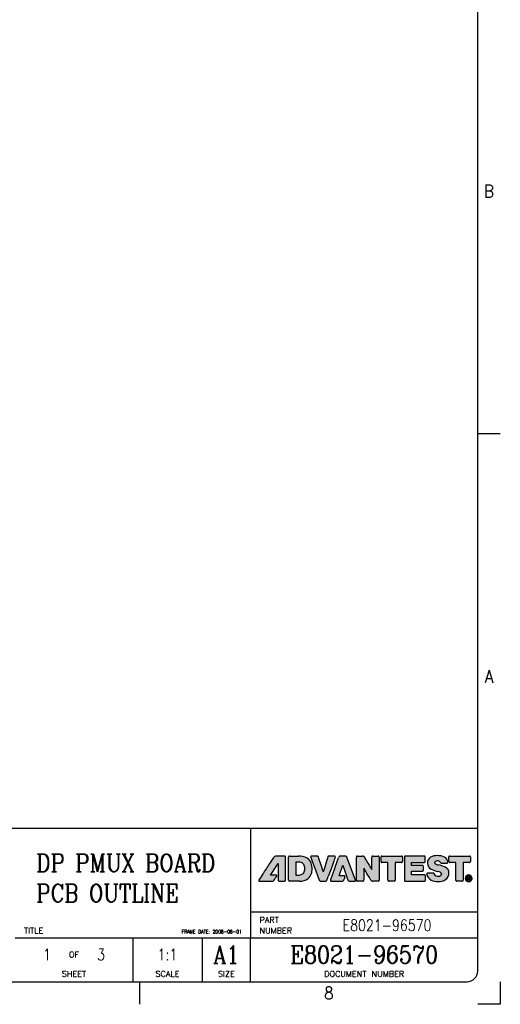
# Model space of a CAD drawing. Header units: inches. Extents: x 0 to 841, y 0 to 594.
# Tile 3 of 4: x 706 to 841, y 0 to 277. Entities that reach past the tile are written whole.
import ezdxf

# ---------------------------------------------------------------- set-up
doc = ezdxf.new("R2010")
doc.units = ezdxf.units.IN
doc.layers.add('1', color=7, linetype='Continuous')
doc.layers.add('Layer_1', color=7, linetype='Continuous')
doc.styles.add('CONVERTER_11', font='txt.shx', dxfattribs={"width": 0.9})
doc.styles.add('CONVERTER_13', font='txt.shx', dxfattribs={"width": 0.81})
doc.styles.add('CONVERTER_16', font='txt.shx', dxfattribs={"width": 1.035})
doc.styles.add('CONVERTER_17', font='complex.shx', dxfattribs={"width": 0.855})

# ---------------------------------------------------------------- blocks, each defined once
blk = doc.blocks.new('Drawing_Grid_Zones__9', base_point=(6.35, 6.35))
at = {"layer": '1', "color": 4, "linetype": 'Continuous'}
for p, q in [((840.9999999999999, 160.475), (834.6499999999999, 160.475)), ((739.5874999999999, 0), (739.5874999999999, 6.35)), ((840.9999999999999, 6.35), (840.9999999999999, 0)), ((840.9999999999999, 0), (834.6499999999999, 0))]:
    blk.add_line(p, q, dxfattribs=at)
at = {"layer": '1', "color": 4, "char_height": 3.5, "attachment_point": 5, "line_spacing_factor": 1.08043217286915, "style": 'CONVERTER_11'}
for s, insert in [('B', (837.8249999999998, 228.7375)), ('A', (837.8249999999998, 92.2125)), ('8', (792.76875, 3.175))]:
    blk.add_mtext(s, dxfattribs=dict(at, insert=insert))
blk = doc.blocks.new('A1_Size_Verigy_Frame__10', base_point=(6.35, 6.35))
at = {"layer": '1', "linetype": 'Continuous'}
h = blk.add_hatch(color=242, dxfattribs=at)
edge = h.paths.add_edge_path()
edge.add_arc((778.2377217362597, 40.76338455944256), 1.107141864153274, 131.2128766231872, 152.1375945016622, ccw=False)
edge.add_arc((777.8904577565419, 41.0325742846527), 0.6810265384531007, 85.66129334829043, 124.13819621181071, ccw=False)
edge.add_line((777.9419790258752, 41.71164917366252), (780.2462206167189, 41.71164917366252))
edge.add_arc((780.2634396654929, 41.39339996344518), 0.3187146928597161, 46.77598937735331, 93.09699999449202, ccw=False)
edge.add_arc((780.2407485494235, 41.41199899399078), 0.3220351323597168, -3.0087160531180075, 41.56074667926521, ccw=False)
edge.add_line((780.562339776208, 41.39509605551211), (780.562339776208, 34.95282192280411))
edge.add_arc((780.2405690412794, 34.93585837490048), 0.3222175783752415, -41.549221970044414, 3.0178031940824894, ccw=False)
edge.add_arc((780.263461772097, 34.95437907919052), 0.3186953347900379, 266.89883150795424, 313.2218273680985, ccw=False)
edge.add_line((780.2462206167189, 34.6361504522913), (778.8263867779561, 34.6361504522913))
edge.add_arc((778.8092658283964, 34.95442031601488), 0.3187300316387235, 226.7823603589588, 273.0791905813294, ccw=False)
edge.add_arc((778.8318414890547, 34.93596300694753), 0.3220548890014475, 176.9993113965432, 221.5997663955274, ccw=False)
edge.add_line((778.5102281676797, 34.95282192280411), (778.5102281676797, 39.58505447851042))
edge.add_line((778.5102281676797, 39.58505447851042), (776.3438670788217, 36.35194409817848))
edge.add_line((776.3438670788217, 36.35194409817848), (777.9651760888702, 36.35194409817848))
edge.add_arc((777.9964904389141, 36.1800023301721), 0.1747700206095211, 21.952584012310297, 100.32168679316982, ccw=False)
edge.add_arc((777.8553744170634, 36.22753403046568), 0.3037363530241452, -37.48613410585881, 3.360444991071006, ccw=False)
edge.add_arc((603.5895888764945, 151.1992095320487), 209.0780896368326, 326.41132645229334, 326.5792984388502, ccw=False)
edge.add_arc((564.0876268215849, 177.2257820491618), 256.3830913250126, 326.29183125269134, 326.4499020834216, ccw=False)
edge.add_arc((776.7532859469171, 35.30328127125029), 0.7112396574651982, 304.5942986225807, 329.5321343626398, ccw=False)
edge.add_arc((776.8394472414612, 35.28597657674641), 0.6509495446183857, 266.6333532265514, 299.20820955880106, ccw=False)
edge.add_line((776.8012200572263, 34.6361504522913), (773.2082395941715, 34.6361504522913))
edge.add_arc((773.184640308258, 34.78954938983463), 0.1552036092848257, 199.4846287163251, 278.74596135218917, ccw=False)
edge.add_arc((773.3303959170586, 34.77378130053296), 0.2942812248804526, 143.4495643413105, 187.0268410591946, ccw=False)
edge.add_arc((1109.196294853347, -184.8258248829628), 401.5790683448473, 146.5283346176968, 146.8196182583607, ccw=False)
edge.add_arc((-7216.115894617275, 5305.400445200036), 9571.054158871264, 326.5995368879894, 326.620440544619)
edge.add_arc((575.5646211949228, 172.3184432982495), 240.5232951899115, 326.5016188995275, 326.9888478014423)
h = blk.add_hatch(color=242, dxfattribs=at)
edge = h.paths.add_edge_path()
edge.add_arc((785.1510406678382, 38.77654092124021), 2.779835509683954, 19.857452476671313, 57.83270334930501, ccw=False)
edge.add_arc((783.1399197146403, 38.09684521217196), 4.902452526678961, -1.240746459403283, 19.344863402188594, ccw=False)
edge.add_arc((783.9539799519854, 38.00471555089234), 4.087266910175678, 342.9432631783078, 359.80339281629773, ccw=False)
edge.add_arc((785.0120371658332, 37.63897877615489), 2.968731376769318, 309.5011562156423, 343.7018035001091, ccw=False)
edge.add_arc((784.7217494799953, 38.297908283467), 3.667015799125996, 266.9313870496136, 306.45054308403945, ccw=False)
edge.add_line((784.5254475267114, 34.6361504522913), (781.7669695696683, 34.6361504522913))
edge.add_arc((781.7497724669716, 34.95500067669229), 0.3193136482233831, 226.8230030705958, 273.0872415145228, ccw=False)
edge.add_arc((781.7718965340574, 34.93594883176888), 0.3218831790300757, 176.9951825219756, 221.6235329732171, ccw=False)
edge.add_line((781.450455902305, 34.95282192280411), (781.450455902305, 41.39509605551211))
edge.add_arc((781.7717174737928, 41.4119084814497), 0.321701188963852, 138.3649337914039, 182.9956994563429, ccw=False)
edge.add_arc((781.7497946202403, 41.39277829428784), 0.3193330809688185, 86.9169271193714, 133.1791759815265, ccw=False)
edge.add_line((781.7669695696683, 41.71164917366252), (784.1759530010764, 41.71164917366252))
edge.add_arc((784.3974364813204, 37.17675335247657), 4.540301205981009, 60.531626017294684, 92.79609357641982, ccw=False)
edge = h.paths.add_edge_path(flags=16)
edge.add_arc((784.3643630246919, 38.17434391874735), 1.814619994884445, 69.20492777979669, 89.78926729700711)
edge.add_line((784.371037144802, 39.98895163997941), (783.4691526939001, 39.98895163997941))
edge.add_line((783.4691526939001, 39.98895163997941), (783.4691526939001, 36.36985475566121))
edge.add_line((783.4691526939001, 36.36985475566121), (784.371037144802, 36.36985475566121))
edge.add_arc((784.3645174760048, 38.18520289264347), 1.815359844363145, 270.2057720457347, 290.7809905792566)
edge.add_arc((784.5105599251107, 37.82546969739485), 1.427242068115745, 290.4233318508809, 325.0652133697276)
edge.add_arc((783.9883708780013, 38.08567004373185), 2.006168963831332, 327.5139589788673, 362.6796667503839)
edge.add_arc((783.9890117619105, 38.27313897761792), 2.00552337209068, 357.3227798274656, 392.4911637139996)
edge.add_arc((784.510063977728, 38.53271737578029), 1.427892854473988, 34.93741914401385, 69.56515606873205)
h = blk.add_hatch(color=242, dxfattribs=at)
edge = h.paths.add_edge_path()
edge.add_arc((2764.808101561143, -558.7136961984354), 2061.644341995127, 163.075853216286, 163.1104968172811)
edge.add_line((792.0890240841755, 40.24943642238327), (791.4933055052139, 38.28817121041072))
edge.add_line((791.4933055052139, 38.28817121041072), (791.1801246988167, 37.2569451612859))
edge.add_arc((3145.444945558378, 840.6572092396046), 2487.572075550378, 198.8172732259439, 198.8423683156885, ccw=False)
edge.add_arc((2320.271117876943, 559.6553514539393), 1615.864646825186, 198.7501215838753, 198.8235782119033, ccw=False)
edge.add_arc((896.6187487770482, 76.70326479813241), 112.5258629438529, 198.2618577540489, 198.9025518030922, ccw=False)
edge.add_arc((789.4025184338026, 41.36889943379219), 0.3652270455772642, 11.56522843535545, 54.93931461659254)
edge.add_arc((789.4183089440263, 41.27391706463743), 0.4391204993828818, 63.77998794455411, 94.55738861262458)
edge.add_line((789.3834174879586, 41.71164917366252), (787.8832223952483, 41.71164917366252))
edge.add_arc((787.8543095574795, 41.4734389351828), 0.2399584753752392, 83.07955931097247, 147.3527309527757)
edge.add_arc((787.945273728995, 41.49645899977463), 0.3117413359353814, 160.0376524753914, 204.336222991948)
edge.add_line((787.6612328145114, 41.36799336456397), (788.1954223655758, 39.94025519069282))
edge.add_line((788.1954223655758, 39.94025519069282), (788.9782184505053, 37.84832725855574))
edge.add_line((788.9782184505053, 37.84832725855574), (789.7030218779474, 35.91149270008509))
edge.add_line((789.7030218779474, 35.91149270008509), (790.0632334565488, 34.94903464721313))
edge.add_arc((790.5395285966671, 35.09351798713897), 0.4977273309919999, 196.8750868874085, 230.6411219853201)
edge.add_arc((790.4708997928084, 35.08704199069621), 0.4518573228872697, 236.8609956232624, 273.7467478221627)
edge.add_line((790.5004270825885, 34.6361504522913), (791.7853786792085, 34.6361504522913))
edge.add_arc((791.8150422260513, 35.08803452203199), 0.4528566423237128, 266.2442556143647, 303.1029394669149)
edge.add_arc((791.7466653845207, 35.09384839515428), 0.4980180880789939, 309.3397173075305, 343.0953349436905)
edge.add_arc((579.7935240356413, 112.4331522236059), 226.1197480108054, 339.9604621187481, 340.2198396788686)
edge.add_line((792.5717561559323, 35.91149270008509), (793.2710262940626, 37.84832725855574))
edge.add_arc((2056.941248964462, -418.4527929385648), 1343.530105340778, 160.050879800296, 160.1457578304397, ccw=False)
edge.add_arc((974.8751881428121, -25.47047358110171), 192.3126038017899, 159.6623944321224, 160.1153819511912, ccw=False)
edge.add_arc((794.270609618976, 41.49602781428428), 0.3083805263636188, 335.4691386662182, 380.2746989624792)
edge.add_arc((794.3581342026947, 41.47398518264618), 0.2394134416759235, 32.57561105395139, 96.93073074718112)
edge.add_line((794.3292443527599, 41.71164917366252), (792.8284574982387, 41.71164917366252))
edge.add_arc((792.7937150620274, 41.27484177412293), 0.4381868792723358, 85.45242773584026, 116.2457938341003)
edge.add_arc((792.8104506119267, 41.36782303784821), 0.3665156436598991, 125.0548009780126, 168.3042081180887)
h = blk.add_hatch(color=242, dxfattribs=at)
edge = h.paths.add_edge_path()
edge.add_arc((795.9180514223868, 41.30641020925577), 0.4074515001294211, 84.02632575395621, 136.7395135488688)
edge.add_arc((796.6221318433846, 40.94875584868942), 1.18627006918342, 147.5283392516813, 165.5944165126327)
edge.add_arc((585.0589875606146, 116.1836296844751), 223.360895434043, 340.09958324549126, 340.3964640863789, ccw=False)
edge.add_arc((-2772.613654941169, 1326.975571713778), 3792.671970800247, 340.1334444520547, 340.1662922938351, ccw=False)
edge.add_line((794.3437079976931, 38.10946188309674), (793.6073732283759, 36.07129304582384))
edge.add_arc((1246.775814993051, -127.9160405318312), 481.9268431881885, 160.1064114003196, 160.2414218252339)
edge.add_arc((793.5500984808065, 34.83881694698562), 0.3666936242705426, 153.4007034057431, 198.1411635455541)
edge.add_arc((793.3788300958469, 34.8532335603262), 0.2189393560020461, 215.967897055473, 277.4662242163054)
edge.add_line((793.4072794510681, 34.6361504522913), (796.4986826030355, 34.6361504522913))
edge.add_arc((796.5633231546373, 35.27692967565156), 0.6440313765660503, 264.2396013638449, 293.4179830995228)
edge.add_arc((796.6049511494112, 34.96928292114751), 0.3552715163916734, 307.1061860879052, 348.5528525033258)
edge.add_arc((749.8957942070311, 50.80713595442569), 49.67364731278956, 341.3214976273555, 341.9677564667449)
edge.add_arc((831.8089926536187, 24.20549186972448), 36.45082470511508, 161.4132108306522, 162.0642225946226, ccw=False)
edge.add_arc((796.9989038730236, 35.94998027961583), 0.2893982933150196, 334.1627680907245, 389.1515774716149)
edge.add_arc((797.07304508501, 35.88724139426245), 0.2709173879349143, 48.75789492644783, 95.4393758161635)
edge.add_line((797.0473641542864, 36.15693885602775), (795.6613001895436, 36.15693885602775))
edge.add_line((795.6613001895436, 36.15693885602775), (796.6974356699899, 39.17121571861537))
edge.add_line((796.6974356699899, 39.17121571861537), (798.1186108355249, 34.91877589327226))
edge.add_arc((798.5383779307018, 35.01532080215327), 0.4307265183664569, 192.9525670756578, 226.4926407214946)
edge.add_arc((798.4540292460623, 34.97910936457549), 0.3482845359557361, 232.4664373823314, 273.7591154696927)
edge.add_line((798.476863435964, 34.63157416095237), (799.990708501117, 34.63157416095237))
edge.add_arc((800.0201843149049, 34.90457420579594), 0.2745866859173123, 263.8376468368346, 320.9425302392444)
edge.add_arc((799.9812032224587, 34.85684081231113), 0.2816054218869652, 333.5836701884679, 380.5951651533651)
edge.add_line((800.244811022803, 34.95589908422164), (797.8550795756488, 41.3717017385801))
edge.add_arc((797.3664509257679, 41.23263698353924), 0.5080324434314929, 15.88646603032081, 48.6487637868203)
edge.add_arc((797.4395839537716, 41.3099815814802), 0.4016728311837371, 49.1907481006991, 90.29263490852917)
edge.add_line((797.4375324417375, 41.71164917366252), (795.9604555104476, 41.71164917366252))
h = blk.add_hatch(color=242, dxfattribs=at)
edge = h.paths.add_edge_path()
edge.add_arc((802.2123506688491, 41.20697647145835), 0.5552438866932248, 25.740648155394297, 53.68402604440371, ccw=False)
edge.add_arc((1115.691747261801, 227.4238419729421), 364.0645284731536, 210.7192487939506, 210.9077847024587)
edge.add_arc((4874.293483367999, 2473.439815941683), 4742.611523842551, 210.8647221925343, 210.8878976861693)
edge.add_line((804.3106194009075, 38.77278468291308), (804.8255208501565, 37.91210438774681))
edge.add_line((804.8255208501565, 37.91210438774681), (804.8255208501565, 41.39509605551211))
edge.add_arc((805.1469933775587, 41.41189115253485), 0.3219109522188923, 138.3939889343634, 182.9906571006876, ccw=False)
edge.add_arc((805.124518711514, 41.39348745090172), 0.3186199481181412, 86.9267862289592, 133.2288545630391, ccw=False)
edge.add_line((805.1416005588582, 41.71164917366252), (806.5883398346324, 41.71164917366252))
edge.add_arc((806.6055889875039, 41.39345736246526), 0.3186590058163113, 46.7715733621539, 93.1029624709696, ccw=False)
edge.add_arc((806.5827675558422, 41.41202930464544), 0.3220974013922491, -3.0135330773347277, 41.54372239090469, ccw=False)
edge.add_line((806.904419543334, 41.39509605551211), (806.904419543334, 34.95282192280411))
edge.add_arc((806.5825879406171, 34.93582808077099), 0.3222799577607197, -41.532199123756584, 3.022611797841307, ccw=False)
edge.add_arc((806.6056110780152, 34.95432171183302), 0.3186396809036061, 266.8928711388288, 313.2262414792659, ccw=False)
edge.add_line((806.5883398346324, 34.6361504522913), (805.1416005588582, 34.6361504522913))
edge.add_arc((805.0932531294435, 35.2587747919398), 0.6244986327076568, 238.821297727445, 274.4401670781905, ccw=False)
edge.add_arc((805.205491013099, 35.26737227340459), 0.696011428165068, 206.0406950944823, 231.2609166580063, ccw=False)
edge.add_arc((624.1375421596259, -71.52993363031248), 209.5233230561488, 30.54781635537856, 30.98628959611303)
edge.add_arc((702.5384171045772, -24.14266829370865), 117.9147602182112, 30.85932168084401, 31.96736309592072)
edge.add_line((802.5713817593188, 38.28566389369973), (802.5713817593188, 34.95282192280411))
edge.add_arc((802.2497108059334, 34.93596773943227), 0.3221121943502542, -41.59184269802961, 2.9993113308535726, ccw=False)
edge.add_arc((802.272437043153, 34.95422705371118), 0.3185356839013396, 266.92350567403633, 313.23119981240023, ccw=False)
edge.add_line((802.2553415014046, 34.6361504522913), (800.8084444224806, 34.6361504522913))
edge.add_arc((800.7913919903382, 34.95428243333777), 0.3185886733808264, 226.7732040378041, 273.06821803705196, ccw=False)
edge.add_arc((800.8139613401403, 34.93600863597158), 0.322035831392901, 177.0072629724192, 221.6136343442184, ccw=False)
edge.add_line((800.4923647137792, 34.95282192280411), (800.4923647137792, 41.39509605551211))
edge.add_arc((800.8137822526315, 41.41184865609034), 0.3218538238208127, 138.3748374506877, 182.9836129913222, ccw=False)
edge.add_arc((800.7914141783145, 41.39349643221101), 0.3186082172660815, 86.93596616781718, 133.2289684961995, ccw=False)
edge.add_line((800.8084444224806, 41.71164917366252), (802.2553415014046, 41.71164917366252))
edge.add_arc((802.2990118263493, 41.18768793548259), 0.5257779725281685, 62.57392911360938, 94.76438975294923, ccw=False)
h = blk.add_hatch(color=242, dxfattribs=at)
edge = h.paths.add_edge_path()
edge.add_arc((813.2122618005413, 41.45239605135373), 0.2761069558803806, -3.0914510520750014, 43.07037585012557, ccw=False)
edge.add_line((813.4879669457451, 41.43750565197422), (813.4879669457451, 40.18861207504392))
edge.add_arc((813.2179712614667, 40.17311456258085), 0.2704400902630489, -43.555178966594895, 3.2851222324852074, ccw=False)
edge.add_arc((813.2307935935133, 40.1988292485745), 0.2802161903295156, 266.8188708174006, 310.8187951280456, ccw=False)
edge.add_line((813.2152436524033, 39.9190448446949), (811.4496236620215, 39.9190448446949))
edge.add_line((811.4496236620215, 39.9190448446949), (811.4496236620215, 34.95282192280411))
edge.add_arc((811.1280845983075, 34.93600390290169), 0.3219785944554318, -41.6215555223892, 2.9941129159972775, ccw=False)
edge.add_arc((811.1505034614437, 34.95447566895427), 0.3187829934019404, 266.9290771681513, 313.2132413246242, ccw=False)
edge.add_line((811.1334256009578, 34.6361504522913), (809.7135917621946, 34.6361504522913))
edge.add_arc((809.6964575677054, 34.95423389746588), 0.3185445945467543, 226.7688924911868, 273.083370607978, ccw=False)
edge.add_arc((809.719263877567, 34.93593587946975), 0.3221552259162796, 176.9954155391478, 221.5774749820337, ccw=False)
edge.add_line((809.3975515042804, 34.95282192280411), (809.3975515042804, 39.9190448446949))
edge.add_line((809.3975515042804, 39.9190448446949), (807.7064146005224, 39.9190448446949))
edge.add_arc((807.6907088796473, 40.19992043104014), 0.2813143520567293, 229.262318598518, 273.2004753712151, ccw=False)
edge.add_arc((807.7027083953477, 40.17309725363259), 0.270133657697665, 176.7074697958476, 223.6119367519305, ccw=False)
edge.add_line((807.4330206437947, 40.18861207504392), (807.4330206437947, 41.43750565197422))
edge.add_arc((807.7084079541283, 41.45241406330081), 0.2757905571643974, 136.8732732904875, 183.098748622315, ccw=False)
edge.add_arc((807.6917201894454, 41.43327322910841), 0.2778574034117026, 86.96851452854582, 131.632921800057, ccw=False)
edge.add_line((807.7064146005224, 41.71074180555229), (813.2152436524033, 41.71074180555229))
edge.add_arc((813.2297810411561, 41.43433678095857), 0.2767870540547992, 48.28502453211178, 93.01066987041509, ccw=False)
h = blk.add_hatch(color=242, dxfattribs=at)
edge = h.paths.add_edge_path()
edge.add_line((819.6073758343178, 41.71074180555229), (814.273234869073, 41.71074180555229))
edge.add_arc((814.2586113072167, 41.43370985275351), 0.2774176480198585, 86.97835773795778, 131.6664677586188)
edge.add_arc((814.2756283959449, 41.45240306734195), 0.2759137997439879, 136.8941124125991, 183.0950764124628)
edge.add_line((814.0001170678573, 41.43750565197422), (814.0001170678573, 34.90883429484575))
edge.add_arc((814.2755281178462, 34.8937998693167), 0.275821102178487, 176.8753795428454, 223.1157966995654)
edge.add_arc((814.2584872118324, 34.91291229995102), 0.2776272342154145, 228.4062664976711, 273.0450053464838)
edge.add_line((814.273234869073, 34.63567704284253), (819.6744421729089, 34.63567704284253))
edge.add_arc((819.6890987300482, 34.91235050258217), 0.2770613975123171, 266.967635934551, 311.6368989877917)
edge.add_arc((819.6716342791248, 34.89381400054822), 0.2759796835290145, 316.91100413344, 363.1198851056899)
edge.add_line((819.9472049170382, 34.90883429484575), (819.9472049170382, 36.15784622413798))
edge.add_arc((819.6773430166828, 36.17316414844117), 0.2702962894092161, 356.7512581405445, 403.5703415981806)
edge.add_arc((819.6898469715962, 36.14769654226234), 0.2801013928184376, 49.11632746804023, 93.15269943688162)
edge.add_line((819.6744421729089, 36.42737400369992), (816.0466661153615, 36.42737400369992))
edge.add_line((816.0466661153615, 36.42737400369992), (816.0466661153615, 37.4480053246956))
edge.add_line((816.0466661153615, 37.4480053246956), (819.0686753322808, 37.4480053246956))
edge.add_arc((819.0833771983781, 37.72552600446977), 0.2779098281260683, 266.9675477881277, 311.6212593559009)
edge.add_arc((819.0668088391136, 37.70625822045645), 0.2756636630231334, 316.8628616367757, 363.0993323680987)
edge.add_line((819.3420692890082, 37.72116257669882), (819.3420692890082, 38.79651213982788))
edge.add_arc((819.0666772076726, 38.81144623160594), 0.2757967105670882, 356.8959777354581, 403.1266416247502)
edge.add_arc((819.08339093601, 38.79225217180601), 0.2778860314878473, 48.37817021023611, 93.03554859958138)
edge.add_line((819.0686753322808, 39.06974829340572), (816.0466661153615, 39.06974829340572))
edge.add_line((816.0466661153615, 39.06974829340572), (816.0466661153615, 39.9190448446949))
edge.add_line((816.0466661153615, 39.9190448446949), (819.6073758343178, 39.9190448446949))
edge.add_arc((819.6229209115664, 40.19889687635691), 0.2802834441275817, 266.8206307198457, 310.8135624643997)
edge.add_arc((819.61017607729, 40.17312154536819), 0.2704065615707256, 316.4360240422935, 363.2840480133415)
edge.add_line((819.8801385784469, 40.18861207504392), (819.8801385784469, 41.43750565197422))
edge.add_arc((819.6044675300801, 41.45238890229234), 0.2760725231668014, 356.9096488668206, 403.0790878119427)
edge.add_arc((819.6219082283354, 41.43427050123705), 0.2768529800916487, 48.29033321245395, 93.00891718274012)
h = blk.add_hatch(color=242, dxfattribs=at)
edge = h.paths.add_edge_path()
edge.add_arc((823.3623325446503, 36.04872643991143), 1.294018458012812, 27.88515208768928, 85.30705145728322)
edge.add_arc((825.2640194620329, 45.64718379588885), 8.500631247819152, 244.0232229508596, 257.8039890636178, ccw=False)
edge.add_arc((822.3660437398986, 39.67665057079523), 1.863984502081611, 178.3951867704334, 243.7177987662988, ccw=False)
edge.add_arc((822.3083795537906, 39.82867123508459), 1.808346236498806, 122.18599626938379, 183.1642695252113, ccw=False)
edge.add_arc((823.137032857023, 38.10426255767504), 3.715507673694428, 87.35079217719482, 118.83422567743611, ccw=False)
edge.add_arc((823.4814098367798, 37.69112618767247), 4.128284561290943, 64.09325971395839, 92.3967795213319, ccw=False)
edge.add_arc((824.5257223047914, 39.92056535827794), 1.666982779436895, 4.062415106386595, 62.90073530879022, ccw=False)
edge.add_arc((825.845325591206, 39.97726285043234), 0.3486398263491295, -33.696033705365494, 10.1428960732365, ccw=False)
edge.add_arc((825.9045830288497, 40.03521088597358), 0.3412605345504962, 264.5083514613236, 312.55832820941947, ccw=False)
edge.add_line((825.8719241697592, 39.69551668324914), (824.6137991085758, 39.69551668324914))
edge.add_arc((824.5648859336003, 40.32028202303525), 0.6266771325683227, 250.4278051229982, 274.4765824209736, ccw=False)
edge.add_arc((824.5283115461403, 40.0461942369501), 0.3607625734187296, 203.2172968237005, 241.27967342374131, ccw=False)
edge.add_arc((823.3638835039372, 39.34410402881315), 1.003566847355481, 33.90936310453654, 98.64219299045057)
edge.add_arc((823.1767425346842, 39.64483678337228), 0.6923939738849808, 86.99134299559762, 165.0839782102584)
edge.add_arc((823.6141154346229, 40.5249365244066), 1.310278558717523, 212.389284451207, 267.4640070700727)
edge.add_arc((822.1854227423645, 31.483207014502), 7.85328230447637, 65.00872040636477, 79.94807336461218, ccw=False)
edge.add_arc((824.7122508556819, 36.93929034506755), 1.840565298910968, -1.9592623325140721, 64.54671349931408, ccw=False)
edge.add_arc((824.4758301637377, 36.82490445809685), 2.076547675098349, -53.33695033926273, 1.419992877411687, ccw=False)
edge.add_arc((823.6645531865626, 38.17451292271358), 3.646869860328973, 267.36892748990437, 304.2257464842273, ccw=False)
edge.add_arc((823.3918685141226, 38.91572317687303), 4.385499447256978, 245.0699406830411, 271.375545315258, ccw=False)
edge.add_arc((822.4925080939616, 36.95535229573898), 2.228725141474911, 194.4793572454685, 244.7933641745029, ccw=False)
edge.add_arc((820.8566195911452, 36.58698080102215), 0.5551656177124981, 162.5570206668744, 199.8903698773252, ccw=False)
edge.add_arc((820.5564521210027, 36.61925666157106), 0.2657994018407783, 82.65127647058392, 149.6911343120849, ccw=False)
edge.add_line((820.5904500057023, 36.88287279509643), (822.0235393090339, 36.88287279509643))
edge.add_arc((822.0769478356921, 36.39322813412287), 0.4925488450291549, 66.29400076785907, 96.22499015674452, ccw=False)
edge.add_arc((822.0492550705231, 36.56182234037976), 0.3615178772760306, 13.723611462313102, 51.36444704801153, ccw=False)
edge.add_arc((823.4172582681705, 37.1689728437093), 1.142688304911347, 207.1472501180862, 278.4503520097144)
edge.add_arc((823.6572538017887, 36.92765806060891), 0.8918850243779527, 265.3647727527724, 342.1275806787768)
h = blk.add_hatch(color=242, dxfattribs=at)
edge = h.paths.add_edge_path()
edge.add_arc((832.2945209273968, 41.45240235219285), 0.2760363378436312, -3.0935524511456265, 43.08228912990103, ccw=False)
edge.add_line((832.5701550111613, 41.43750565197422), (832.5701550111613, 40.18861207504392))
edge.add_arc((832.3002281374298, 40.17310847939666), 0.2703717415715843, -43.56717279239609, 3.2872448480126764, ccw=False)
edge.add_arc((832.3128640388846, 40.19908485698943), 0.2804736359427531, 266.8135723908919, 310.7997971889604, ccw=False)
edge.add_line((832.29727391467, 39.9190448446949), (830.5315355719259, 39.9190448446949))
edge.add_line((830.5315355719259, 39.9190448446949), (830.5315355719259, 34.95282192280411))
edge.add_arc((830.2097847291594, 34.9359390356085), 0.3221934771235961, -41.572190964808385, 3.003665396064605, ccw=False)
edge.add_arc((830.232691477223, 34.95410507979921), 0.3184150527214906, 266.91842508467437, 313.24015284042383, ccw=False)
edge.add_line((830.2155742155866, 34.6361504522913), (828.7956220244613, 34.6361504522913))
edge.add_arc((828.778397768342, 34.95425015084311), 0.3185656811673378, 226.7691261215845, 273.09938799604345, ccw=False)
edge.add_arc((828.8013910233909, 34.93586152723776), 0.3222558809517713, 176.9831170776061, 221.5439356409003, ccw=False)
edge.add_line((828.4795817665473, 34.95282192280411), (828.4795817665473, 39.9190448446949))
edge.add_line((828.4795817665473, 39.9190448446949), (826.7878136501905, 39.9190448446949))
edge.add_arc((826.7722792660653, 40.19843490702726), 0.2798215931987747, 229.1512307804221, 273.1824294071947, ccw=False)
edge.add_arc((826.7854741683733, 40.17309818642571), 0.2705922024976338, 176.7132532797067, 223.5197808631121, ccw=False)
edge.add_line((826.5153270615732, 40.18861207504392), (826.5153270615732, 41.43750565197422))
edge.add_arc((826.7911880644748, 41.45241276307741), 0.2762634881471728, 136.9647064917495, 183.0931687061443, ccw=False)
edge.add_arc((826.7732916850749, 41.43472216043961), 0.2764013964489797, 86.98832714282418, 131.7453393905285, ccw=False)
edge.add_line((826.7878136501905, 41.71074180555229), (832.29727391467, 41.71074180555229))
edge.add_arc((832.3118518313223, 41.43408773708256), 0.277037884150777, 48.304238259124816, 93.01633490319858, ccw=False)
at = {"color": 7, "linetype": 'Continuous'}
for p, q in [((630.2593749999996, 49.54375), (834.6499999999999, 49.54375)), ((770.753125, 49.54375), (770.753125, 18.58750000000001)), ((770.753125, 18.58750000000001), (704.490625, 18.58750000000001)), ((770.753125, 6.35), (770.753125, 18.58750000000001)), ((834.6499999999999, 18.58750000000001), (770.753125, 18.58750000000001))]:
    blk.add_line(p, q, dxfattribs=at)
at = {"color": 4, "linetype": 'Continuous'}
for p, q in [((834.6499999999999, 25.9122995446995), (770.753125, 25.9122995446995)), ((737.621875, 18.58750000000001), (737.621875, 6.35))]:
    blk.add_line(p, q, dxfattribs=at)
at = {"layer": '1', "color": 7, "linetype": 'Continuous'}
for p, q in [((834.6499999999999, 9.35), (834.6499999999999, 584.65)), ((9.35, 6.35), (831.65, 6.35))]:
    blk.add_line(p, q, dxfattribs=at)
at = {"layer": '1', "color": 4, "linetype": 'Continuous'}
blk.add_line((757.0988798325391, 18.58750000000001), (757.0988798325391, 6.35), dxfattribs=at)
at = {"layer": '1', "color": 7, "linetype": 'Continuous'}
blk.add_arc((831.65, 9.35), 2.999999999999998, 270, 0, dxfattribs=at)
at = {"layer": 'Layer_1', "color": 242, "linetype": 'Continuous'}
for p, q in [((780.2462206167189, 41.71164917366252), (777.9419790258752, 41.71164917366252)), ((781.7669695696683, 41.71164917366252), (784.1759530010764, 41.71164917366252)), ((789.3834174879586, 41.71164917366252), (787.8832223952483, 41.71164917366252)), ((794.3292443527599, 41.71164917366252), (792.8284574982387, 41.71164917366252)), ((797.4375324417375, 41.71164917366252), (795.9604555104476, 41.71164917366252)), ((800.8084444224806, 41.71164917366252), (802.2553415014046, 41.71164917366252)), ((805.1416005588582, 41.71164917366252), (806.5883398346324, 41.71164917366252)), ((807.7064146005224, 41.71074180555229), (813.2152436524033, 41.71074180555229)), ((819.6073758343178, 41.71074180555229), (814.273234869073, 41.71074180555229)), ((826.7878136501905, 41.71074180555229), (832.29727391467, 41.71074180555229)), ((776.3438670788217, 36.35194409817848), (778.5102281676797, 39.58505447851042)), ((778.5102281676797, 39.58505447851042), (778.5102281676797, 34.95282192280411)), ((780.562339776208, 34.95282192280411), (780.562339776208, 41.39509605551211)), ((781.450455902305, 34.95282192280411), (781.450455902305, 41.39509605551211)), ((784.371037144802, 39.98895163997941), (783.4691526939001, 39.98895163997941)), ((783.4691526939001, 39.98895163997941), (783.4691526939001, 36.36985475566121)), ((787.6612328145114, 41.36799336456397), (788.1954223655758, 39.94025519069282)), ((788.1954223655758, 39.94025519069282), (788.9782184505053, 37.84832725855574)), ((792.0890240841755, 40.24943642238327), (791.4933055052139, 38.28817121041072)), ((795.6613001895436, 36.15693885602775), (796.6974356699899, 39.17121571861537)), ((796.6974356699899, 39.17121571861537), (798.1186108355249, 34.91877589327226)), ((800.244811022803, 34.95589908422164), (797.8550795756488, 41.3717017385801)), ((800.4923647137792, 34.95282192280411), (800.4923647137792, 41.39509605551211)), ((804.8255208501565, 37.91210438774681), (804.8255208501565, 41.39509605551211)), ((806.904419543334, 41.39509605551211), (806.904419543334, 34.95282192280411)), ((807.4330206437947, 40.18861207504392), (807.4330206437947, 41.43750565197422)), ((809.3975515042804, 39.9190448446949), (807.7064146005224, 39.9190448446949)), ((809.3975515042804, 34.95282192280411), (809.3975515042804, 39.9190448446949)), ((813.2152436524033, 39.9190448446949), (811.4496236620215, 39.9190448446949)), ((811.4496236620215, 39.9190448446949), (811.4496236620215, 34.95282192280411)), ((813.4879669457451, 41.43750565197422), (813.4879669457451, 40.18861207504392)), ((814.0001170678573, 41.43750565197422), (814.0001170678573, 34.90883429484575)), ((816.0466661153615, 39.06974829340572), (816.0466661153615, 39.9190448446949)), ((816.0466661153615, 39.9190448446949), (819.6073758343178, 39.9190448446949)), ((819.0686753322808, 39.06974829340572), (816.0466661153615, 39.06974829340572)), ((819.3420692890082, 37.72116257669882), (819.3420692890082, 38.79651213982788)), ((819.8801385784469, 40.18861207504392), (819.8801385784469, 41.43750565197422)), ((824.6137991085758, 39.69551668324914), (825.8719241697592, 39.69551668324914)), ((826.5153270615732, 40.18861207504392), (826.5153270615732, 41.43750565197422)), ((828.4795817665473, 39.9190448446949), (826.7878136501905, 39.9190448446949)), ((828.4795817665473, 34.95282192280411), (828.4795817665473, 39.9190448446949)), ((832.29727391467, 39.9190448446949), (830.5315355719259, 39.9190448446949)), ((830.5315355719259, 39.9190448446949), (830.5315355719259, 34.95282192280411)), ((832.5701550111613, 41.43750565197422), (832.5701550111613, 40.18861207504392)), ((777.9651760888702, 36.35194409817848), (776.3438670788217, 36.35194409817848)), ((783.4691526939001, 36.36985475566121), (784.371037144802, 36.36985475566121)), ((788.9782184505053, 37.84832725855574), (789.7030218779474, 35.91149270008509)), ((791.4933055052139, 38.28817121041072), (791.1801246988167, 37.2569451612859)), ((793.2710262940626, 37.84832725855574), (792.5717561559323, 35.91149270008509)), ((794.3437079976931, 38.10946188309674), (793.6073732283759, 36.07129304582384)), ((797.0473641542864, 36.15693885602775), (795.6613001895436, 36.15693885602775)), ((802.5713817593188, 38.28566389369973), (802.5713817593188, 34.95282192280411)), ((804.3106194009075, 38.77278468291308), (804.8255208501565, 37.91210438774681)), ((816.0466661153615, 36.42737400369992), (816.0466661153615, 37.4480053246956)), ((816.0466661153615, 37.4480053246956), (819.0686753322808, 37.4480053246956)), ((819.6744421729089, 36.42737400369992), (816.0466661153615, 36.42737400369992)), ((819.9472049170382, 34.90883429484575), (819.9472049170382, 36.15784622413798)), ((822.0235393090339, 36.88287279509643), (820.5904500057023, 36.88287279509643)), ((773.2082395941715, 34.6361504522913), (776.8012200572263, 34.6361504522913)), ((778.8263867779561, 34.6361504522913), (780.2462206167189, 34.6361504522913)), ((784.5254475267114, 34.6361504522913), (781.7669695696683, 34.6361504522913)), ((789.7030218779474, 35.91149270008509), (790.0632334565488, 34.94903464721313)), ((790.5004270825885, 34.6361504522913), (791.7853786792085, 34.6361504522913)), ((793.4072794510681, 34.6361504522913), (796.4986826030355, 34.6361504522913)), ((798.476863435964, 34.63157416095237), (799.990708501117, 34.63157416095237)), ((802.2553415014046, 34.6361504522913), (800.8084444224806, 34.6361504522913)), ((806.5883398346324, 34.6361504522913), (805.1416005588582, 34.6361504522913)), ((811.1334256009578, 34.6361504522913), (809.7135917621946, 34.6361504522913)), ((814.273234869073, 34.63567704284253), (819.6744421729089, 34.63567704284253)), ((830.2155742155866, 34.6361504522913), (828.7956220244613, 34.6361504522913)), ((831.7382562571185, 34.89285672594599), (831.7382562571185, 35.98055438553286)), ((831.7382562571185, 35.98055438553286), (832.170360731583, 35.98055438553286)), ((831.8692723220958, 34.89285672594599), (831.7382562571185, 34.89285672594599)), ((832.1689799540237, 35.86449016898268), (831.8692723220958, 35.86449016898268)), ((831.8692723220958, 35.86449016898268), (831.8692723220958, 35.48722228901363)), ((831.8692723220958, 35.48722228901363), (832.1689799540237, 35.48722228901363)), ((832.0770596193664, 35.3793638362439), (831.8692723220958, 35.3793638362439)), ((831.8692723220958, 35.3793638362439), (831.8692723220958, 34.89285672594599)), ((832.3623282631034, 34.89285672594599), (832.0770596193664, 35.3793638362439)), ((832.2156107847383, 35.3793638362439), (832.4901488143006, 34.89285672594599)), ((832.4901488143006, 34.89285672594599), (832.3623282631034, 34.89285672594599)), ((833.0393432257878, 35.3187674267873), (833.0393432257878, 35.52773824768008))]:
    blk.add_line(p, q, dxfattribs=at)
for centre, radius, start, end in [((778.2377217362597, 40.76338455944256), 1.107141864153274, 131.2128766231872, 152.1375945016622), ((777.8904577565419, 41.0325742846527), 0.6810265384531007, 85.66129334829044, 124.1381962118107), ((780.2634396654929, 41.39339996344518), 0.3187146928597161, 46.77598937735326, 93.09699999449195), ((780.2407485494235, 41.41199899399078), 0.3220351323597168, 356.991283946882, 41.56074667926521), ((781.7717174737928, 41.4119084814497), 0.321701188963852, 138.3649337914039, 182.9956994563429), ((781.7497946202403, 41.39277829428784), 0.3193330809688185, 86.91692711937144, 133.1791759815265), ((784.3974364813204, 37.17675335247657), 4.540301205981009, 60.53162601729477, 92.7960935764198), ((787.945273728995, 41.49645899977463), 0.3117413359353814, 160.0376524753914, 204.336222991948), ((787.8543095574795, 41.4734389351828), 0.2399584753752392, 83.07955931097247, 147.3527309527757), ((789.4183089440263, 41.27391706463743), 0.4391204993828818, 63.77998794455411, 94.55738861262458), ((789.4025184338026, 41.36889943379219), 0.3652270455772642, 11.56522843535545, 54.93931461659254), ((792.8104506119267, 41.36782303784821), 0.3665156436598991, 125.0548009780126, 168.3042081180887), ((792.7937150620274, 41.27484177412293), 0.4381868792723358, 85.45242773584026, 116.2457938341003), ((794.3581342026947, 41.47398518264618), 0.2394134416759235, 32.57561105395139, 96.93073074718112), ((794.270609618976, 41.49602781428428), 0.3083805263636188, 335.4691386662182, 20.27469896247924), ((796.6221318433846, 40.94875584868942), 1.18627006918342, 147.5283392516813, 165.5944165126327), ((795.9180514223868, 41.30641020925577), 0.4074515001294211, 84.02632575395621, 136.7395135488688), ((797.4395839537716, 41.3099815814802), 0.4016728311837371, 49.1907481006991, 90.29263490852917), ((797.3664509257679, 41.23263698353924), 0.5080324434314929, 15.88646603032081, 48.6487637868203), ((800.8137822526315, 41.41184865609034), 0.3218538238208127, 138.3748374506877, 182.9836129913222), ((800.7914141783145, 41.39349643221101), 0.3186082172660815, 86.93596616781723, 133.2289684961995), ((802.2990118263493, 41.18768793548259), 0.5257779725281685, 62.57392911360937, 94.76438975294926), ((802.2123506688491, 41.20697647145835), 0.5552438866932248, 25.74064815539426, 53.68402604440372), ((805.1469933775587, 41.41189115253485), 0.3219109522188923, 138.3939889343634, 182.9906571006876), ((805.124518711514, 41.39348745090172), 0.3186199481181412, 86.92678622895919, 133.2288545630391), ((806.6055889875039, 41.39345736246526), 0.3186590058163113, 46.77157336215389, 93.10296247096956), ((806.5827675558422, 41.41202930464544), 0.3220974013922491, 356.9864669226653, 41.54372239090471), ((807.7084079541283, 41.45241406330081), 0.2757905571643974, 136.8732732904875, 183.098748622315), ((807.6917201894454, 41.43327322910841), 0.2778574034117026, 86.96851452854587, 131.632921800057), ((813.2297810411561, 41.43433678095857), 0.2767870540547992, 48.28502453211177, 93.01066987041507), ((813.2122618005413, 41.45239605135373), 0.2761069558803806, 356.9085489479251, 43.07037585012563), ((814.2756283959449, 41.45240306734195), 0.2759137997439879, 136.8941124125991, 183.0950764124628), ((814.2586113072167, 41.43370985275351), 0.2774176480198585, 86.97835773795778, 131.6664677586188), ((819.6219082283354, 41.43427050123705), 0.2768529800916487, 48.29033321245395, 93.00891718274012), ((819.6044675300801, 41.45238890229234), 0.2760725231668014, 356.9096488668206, 43.07908781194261), ((823.137032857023, 38.10426255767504), 3.715507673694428, 87.35079217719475, 118.8342256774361), ((823.4814098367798, 37.69112618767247), 4.128284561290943, 64.09325971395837, 92.39677952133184), ((826.7911880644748, 41.45241276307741), 0.2762634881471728, 136.9647064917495, 183.0931687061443), ((826.7732916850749, 41.43472216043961), 0.2764013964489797, 86.98832714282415, 131.7453393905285), ((832.3118518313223, 41.43408773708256), 0.277037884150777, 48.30423825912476, 93.01633490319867), ((832.2945209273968, 41.45240235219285), 0.2760363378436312, 356.9064475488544, 43.08228912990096), ((-7216.115894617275, 5305.400445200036), 9571.054158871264, 326.5995368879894, 326.620440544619), ((575.5646211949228, 172.3184432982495), 240.5232951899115, 326.5016188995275, 326.9888478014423), ((784.3643630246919, 38.17434391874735), 1.814619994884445, 69.20492777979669, 89.78926729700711), ((784.510063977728, 38.53271737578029), 1.427892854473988, 34.93741914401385, 69.56515606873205), ((783.9890117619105, 38.27313897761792), 2.00552337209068, 357.3227798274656, 32.49116371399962), ((785.1510406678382, 38.77654092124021), 2.779835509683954, 19.85745247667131, 57.83270334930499), ((783.1399197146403, 38.09684521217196), 4.902452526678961, 358.7592535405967, 19.34486340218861), ((896.6187487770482, 76.70326479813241), 112.5258629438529, 198.2618577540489, 198.9025518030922), ((2320.271117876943, 559.6553514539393), 1615.864646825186, 198.7501215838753, 198.8235782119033), ((2764.808101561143, -558.7136961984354), 2061.644341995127, 163.075853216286, 163.1104968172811), ((2056.941248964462, -418.4527929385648), 1343.530105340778, 160.0508798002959, 160.1457578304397), ((974.8751881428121, -25.47047358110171), 192.3126038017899, 159.6623944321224, 160.1153819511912), ((-2772.613654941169, 1326.975571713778), 3792.671970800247, 340.1334444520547, 340.1662922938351), ((585.0589875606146, 116.1836296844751), 223.360895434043, 340.0995832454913, 340.3964640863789), ((1115.691747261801, 227.4238419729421), 364.0645284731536, 210.7192487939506, 210.9077847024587), ((4874.293483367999, 2473.439815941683), 4742.611523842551, 210.8647221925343, 210.8878976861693), ((807.7027083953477, 40.17309725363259), 0.270133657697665, 176.7074697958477, 223.6119367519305), ((807.6907088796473, 40.19992043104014), 0.2813143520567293, 229.262318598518, 273.2004753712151), ((813.2307935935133, 40.1988292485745), 0.2802161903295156, 266.8188708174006, 310.8187951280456), ((813.2179712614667, 40.17311456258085), 0.2704400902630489, 316.4448210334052, 3.28512223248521), ((819.08339093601, 38.79225217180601), 0.2778860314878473, 48.37817021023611, 93.03554859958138), ((819.0666772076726, 38.81144623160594), 0.2757967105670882, 356.8959777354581, 43.12664162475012), ((819.6229209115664, 40.19889687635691), 0.2802834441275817, 266.8206307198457, 310.8135624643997), ((819.61017607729, 40.17312154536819), 0.2704065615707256, 316.4360240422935, 3.28404801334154), ((822.3083795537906, 39.82867123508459), 1.808346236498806, 122.1859962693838, 183.1642695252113), ((822.3660437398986, 39.67665057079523), 1.863984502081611, 178.3951867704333, 243.7177987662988), ((823.1767425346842, 39.64483678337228), 0.6923939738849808, 86.99134299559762, 165.0839782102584), ((823.6141154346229, 40.5249365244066), 1.310278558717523, 212.389284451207, 267.4640070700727), ((823.3638835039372, 39.34410402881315), 1.003566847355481, 33.90936310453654, 98.64219299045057), ((822.1854227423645, 31.483207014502), 7.85328230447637, 65.00872040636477, 79.94807336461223), ((824.5283115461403, 40.0461942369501), 0.3607625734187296, 203.2172968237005, 241.2796734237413), ((824.5648859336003, 40.32028202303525), 0.6266771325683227, 250.4278051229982, 274.4765824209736), ((824.5257223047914, 39.92056535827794), 1.666982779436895, 4.06241510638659, 62.90073530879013), ((825.9045830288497, 40.03521088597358), 0.3412605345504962, 264.5083514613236, 312.5583282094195), ((825.845325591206, 39.97726285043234), 0.3486398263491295, 326.3039662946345, 10.14289607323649), ((826.7854741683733, 40.17309818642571), 0.2705922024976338, 176.7132532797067, 223.5197808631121), ((826.7722792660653, 40.19843490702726), 0.2798215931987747, 229.1512307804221, 273.1824294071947), ((832.3128640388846, 40.19908485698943), 0.2804736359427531, 266.8135723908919, 310.7997971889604), ((832.3002281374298, 40.17310847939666), 0.2703717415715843, 316.4328272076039, 3.28724484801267), ((1109.196294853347, -184.8258248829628), 401.5790683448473, 146.5283346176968, 146.8196182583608), ((603.5895888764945, 151.1992095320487), 209.0780896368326, 326.4113264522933, 326.5792984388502), ((777.9964904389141, 36.1800023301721), 0.1747700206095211, 21.95258401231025, 100.3216867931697), ((777.8553744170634, 36.22753403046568), 0.3037363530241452, 322.5138658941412, 3.36044499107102), ((784.3645174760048, 38.18520289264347), 1.815359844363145, 270.2057720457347, 290.7809905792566), ((784.5105599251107, 37.82546969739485), 1.427242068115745, 290.4233318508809, 325.0652133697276), ((783.9883708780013, 38.08567004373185), 2.006168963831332, 327.5139589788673, 2.67966675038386), ((785.0120371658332, 37.63897877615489), 2.968731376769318, 309.5011562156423, 343.7018035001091), ((783.9539799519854, 38.00471555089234), 4.087266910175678, 342.9432631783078, 359.8033928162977), ((3145.444945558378, 840.6572092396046), 2487.572075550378, 198.8172732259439, 198.8423683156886), ((1246.775814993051, -127.9160405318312), 481.9268431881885, 160.1064114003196, 160.2414218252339), ((797.07304508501, 35.88724139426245), 0.2709173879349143, 48.75789492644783, 95.4393758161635), ((796.9989038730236, 35.94998027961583), 0.2893982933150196, 334.1627680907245, 29.15157747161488), ((702.5384171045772, -24.14266829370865), 117.9147602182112, 30.85932168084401, 31.96736309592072), ((624.1375421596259, -71.52993363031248), 209.5233230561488, 30.54781635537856, 30.98628959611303), ((819.0833771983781, 37.72552600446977), 0.2779098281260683, 266.9675477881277, 311.6212593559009), ((819.0668088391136, 37.70625822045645), 0.2756636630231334, 316.8628616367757, 3.09933236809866), ((819.6898469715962, 36.14769654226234), 0.2801013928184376, 49.11632746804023, 93.15269943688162), ((819.6773430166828, 36.17316414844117), 0.2702962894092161, 356.7512581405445, 43.57034159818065), ((820.8566195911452, 36.58698080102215), 0.5551656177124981, 162.5570206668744, 199.8903698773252), ((820.5564521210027, 36.61925666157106), 0.2657994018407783, 82.6512764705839, 149.6911343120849), ((822.4925080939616, 36.95535229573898), 2.228725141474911, 194.4793572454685, 244.7933641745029), ((825.2640194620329, 45.64718379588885), 8.500631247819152, 244.0232229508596, 257.8039890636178), ((822.0769478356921, 36.39322813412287), 0.4925488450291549, 66.29400076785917, 96.2249901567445), ((822.0492550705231, 36.56182234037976), 0.3615178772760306, 13.72361146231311, 51.36444704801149), ((823.4172582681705, 37.1689728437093), 1.142688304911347, 207.1472501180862, 278.4503520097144), ((823.3623325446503, 36.04872643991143), 1.294018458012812, 27.88515208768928, 85.30705145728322), ((823.6572538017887, 36.92765806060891), 0.8918850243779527, 265.3647727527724, 342.1275806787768), ((824.7122508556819, 36.93929034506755), 1.840565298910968, 358.0407376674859, 64.54671349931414), ((824.4758301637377, 36.82490445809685), 2.076547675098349, 306.6630496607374, 1.41999287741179), ((832.0880308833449, 35.4245377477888), 0.9514789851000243, 134.9333024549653, 180.0809377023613), ((832.0895385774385, 35.4263966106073), 0.951230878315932, 89.91996090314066, 135.0766713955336), ((832.0898294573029, 35.42651731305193), 0.8185947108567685, 89.92735176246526, 135.0909157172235), ((832.0923442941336, 35.4271810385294), 0.9504466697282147, 47.85976369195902, 90.08903195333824), ((832.091936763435, 35.42665254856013), 0.8184595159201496, 44.90515138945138, 90.07486053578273), ((832.0926516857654, 35.42438421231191), 0.9523166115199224, 6.23052979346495, 47.98637761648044), ((773.3303959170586, 34.77378130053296), 0.2942812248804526, 143.4495643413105, 187.0268410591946), ((773.184640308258, 34.78954938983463), 0.1552036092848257, 199.4846287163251, 278.7459613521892), ((776.8394472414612, 35.28597657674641), 0.6509495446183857, 266.6333532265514, 299.2082095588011), ((776.7532859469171, 35.30328127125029), 0.7112396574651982, 304.5942986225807, 329.5321343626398), ((564.0876268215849, 177.2257820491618), 256.3830913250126, 326.2918312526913, 326.4499020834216), ((778.8318414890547, 34.93596300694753), 0.3220548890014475, 176.9993113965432, 221.5997663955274), ((778.8092658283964, 34.95442031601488), 0.3187300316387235, 226.7823603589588, 273.0791905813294), ((780.263461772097, 34.95437907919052), 0.3186953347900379, 266.8988315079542, 313.2218273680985), ((780.2405690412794, 34.93585837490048), 0.3222175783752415, 318.4507780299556, 3.01780319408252), ((781.7718965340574, 34.93594883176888), 0.3218831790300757, 176.9951825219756, 221.6235329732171), ((781.7497724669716, 34.95500067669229), 0.3193136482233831, 226.8230030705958, 273.0872415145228), ((784.7217494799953, 38.297908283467), 3.667015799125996, 266.9313870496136, 306.4505430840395), ((790.5395285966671, 35.09351798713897), 0.4977273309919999, 196.8750868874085, 230.6411219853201), ((790.4708997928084, 35.08704199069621), 0.4518573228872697, 236.8609956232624, 273.7467478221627), ((791.8150422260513, 35.08803452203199), 0.4528566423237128, 266.2442556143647, 303.1029394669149), ((791.7466653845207, 35.09384839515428), 0.4980180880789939, 309.3397173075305, 343.0953349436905), ((579.7935240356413, 112.4331522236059), 226.1197480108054, 339.9604621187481, 340.2198396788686), ((793.5500984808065, 34.83881694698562), 0.3666936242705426, 153.4007034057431, 198.1411635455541), ((793.3788300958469, 34.8532335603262), 0.2189393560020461, 215.967897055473, 277.4662242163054), ((796.5633231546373, 35.27692967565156), 0.6440313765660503, 264.2396013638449, 293.4179830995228), ((796.6049511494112, 34.96928292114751), 0.3552715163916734, 307.1061860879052, 348.5528525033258), ((749.8957942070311, 50.80713595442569), 49.67364731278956, 341.3214976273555, 341.9677564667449), ((831.8089926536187, 24.20549186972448), 36.45082470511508, 161.4132108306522, 162.0642225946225), ((798.5383779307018, 35.01532080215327), 0.4307265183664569, 192.9525670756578, 226.4926407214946), ((798.4540292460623, 34.97910936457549), 0.3482845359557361, 232.4664373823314, 273.7591154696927), ((800.0201843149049, 34.90457420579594), 0.2745866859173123, 263.8376468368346, 320.9425302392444), ((799.9812032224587, 34.85684081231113), 0.2816054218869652, 333.5836701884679, 20.59516515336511), ((800.8139613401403, 34.93600863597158), 0.322035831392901, 177.0072629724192, 221.6136343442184), ((800.7913919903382, 34.95428243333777), 0.3185886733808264, 226.7732040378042, 273.068218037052), ((802.272437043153, 34.95422705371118), 0.3185356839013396, 266.9235056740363, 313.2311998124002), ((802.2497108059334, 34.93596773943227), 0.3221121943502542, 318.4081573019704, 2.99931133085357), ((805.205491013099, 35.26737227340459), 0.696011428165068, 206.0406950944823, 231.2609166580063), ((805.0932531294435, 35.2587747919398), 0.6244986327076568, 238.821297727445, 274.4401670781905), ((806.6056110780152, 34.95432171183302), 0.3186396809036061, 266.8928711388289, 313.2262414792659), ((806.5825879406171, 34.93582808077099), 0.3222799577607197, 318.4678008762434, 3.02261179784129), ((809.719263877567, 34.93593587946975), 0.3221552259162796, 176.9954155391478, 221.5774749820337), ((809.6964575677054, 34.95423389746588), 0.3185445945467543, 226.7688924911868, 273.083370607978), ((811.1505034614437, 34.95447566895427), 0.3187829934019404, 266.9290771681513, 313.2132413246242), ((811.1280845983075, 34.93600390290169), 0.3219785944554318, 318.3784444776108, 2.99411291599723), ((814.2755281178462, 34.8937998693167), 0.275821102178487, 176.8753795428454, 223.1157966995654), ((814.2584872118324, 34.91291229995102), 0.2776272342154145, 228.4062664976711, 273.0450053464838), ((819.6890987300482, 34.91235050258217), 0.2770613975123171, 266.967635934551, 311.6368989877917), ((819.6716342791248, 34.89381400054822), 0.2759796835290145, 316.91100413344, 3.1198851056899), ((823.3918685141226, 38.91572317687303), 4.385499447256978, 245.0699406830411, 271.375545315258), ((823.6645531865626, 38.17451292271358), 3.646869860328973, 267.3689274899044, 304.2257464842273), ((828.8013910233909, 34.93586152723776), 0.3222558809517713, 176.9831170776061, 221.5439356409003), ((828.778397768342, 34.95425015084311), 0.3185656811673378, 226.7691261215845, 273.0993879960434), ((830.232691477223, 34.95410507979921), 0.3184150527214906, 266.9184250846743, 313.2401528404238), ((830.2097847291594, 34.9359390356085), 0.3221934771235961, 318.4278090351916, 3.00366539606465), ((832.0878883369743, 35.42207603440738), 0.9513361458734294, 179.9326890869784, 225.070241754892), ((832.088990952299, 35.42435632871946), 0.819529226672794, 134.9425292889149, 180.0812856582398), ((832.088203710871, 35.42217256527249), 0.8187417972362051, 179.9285434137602, 225.0803050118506), ((832.089659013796, 35.42013120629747), 0.9512134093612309, 224.9119993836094, 270.0727861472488), ((832.0898434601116, 35.42065750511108), 0.8188298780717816, 224.9242020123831, 270.0716475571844), ((832.0919227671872, 35.42052220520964), 0.8186946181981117, 269.9261404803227, 315.0797301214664), ((832.0922345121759, 35.41928198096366), 0.9503643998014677, 269.9175789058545, 312.1536515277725), ((832.1883176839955, 35.58145743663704), 0.283692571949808, 56.02385462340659, 93.90856240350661), ((832.188687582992, 35.77334963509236), 0.2868052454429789, 266.0598543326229, 302.9431823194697), ((832.2021809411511, 35.61336745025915), 0.3685631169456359, 43.28156319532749, 94.9528457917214), ((832.2238609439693, 35.72323307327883), 0.3439681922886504, 268.6256152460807, 311.0609752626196), ((832.2342473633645, 35.66601321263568), 0.1731266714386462, 309.6222753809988, 4.02461041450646), ((832.2397370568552, 35.68795202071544), 0.1674962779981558, 356.6499183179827, 50.24202953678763), ((832.2576337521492, 35.65820351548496), 0.273296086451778, 314.679873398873, 1.87747885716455), ((832.2089252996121, 35.67817493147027), 0.3220463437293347, 358.0394584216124, 35.68822093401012), ((832.0926076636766, 35.42438665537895), 0.8195865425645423, 359.9165999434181, 45.05045498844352), ((832.0933950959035, 35.42214220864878), 0.8187989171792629, 314.9267110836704, 0.0735758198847), ((832.0925105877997, 35.42239008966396), 0.9524860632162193, 312.015863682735, 353.7543278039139)]:
    blk.add_arc(centre, radius, start, end, dxfattribs=at)
at = {"layer": '1'}
blk.add_blockref('Drawing_Grid_Zones__9', (6.35, 6.35), dxfattribs=at)
at = {"color": 3, "line_spacing_factor": 1.02040816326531}
for s, insert, char_height, attachment_point, style in [('DP PMUX BOARD\\PPCB OUTLINE', (710.445089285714, 35.52687499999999), 5, 4, 'CONVERTER_17'), ('E8021-96570', (809.1290708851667, 22.2498997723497), 3.2, 5, 'CONVERTER_13'), ('E8021-96570', (802.7015624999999, 13.99375), 5, 5, 'CONVERTER_17'), ('1', (713.45625, 13.99375), 3.2, 5, 'CONVERTER_13'), ('3', (728.6562499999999, 13.99375), 3.2, 5, 'CONVERTER_13'), ('1:1', (747.3603774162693, 13.99375), 3.2, 5, 'CONVERTER_13')]:
    blk.add_mtext(s, dxfattribs=dict(at, insert=insert, char_height=char_height, attachment_point=attachment_point, style=style))
at = {"color": 4}
for s, insert, char_height, attachment_point, line_spacing_factor, style in [('PART\\PNUMBER', (773.2531249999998, 22.2498997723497), 1.6, 4, 1.12545018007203, 'CONVERTER_16'), ('TITLE', (706.9906250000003, 19.93750000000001), 1.6, 7, 1.12545018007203, 'CONVERTER_16'), ('FRAME DATE: 2006-06-01', (768.2531250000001, 19.93750000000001), 1, 9, 1.02040816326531, 'CONVERTER_13'), ('A1', (763.9260024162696, 13.99375), 5, 5, 1.02040816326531, 'CONVERTER_17'), ('OF', (721.0562500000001, 13.99375), 1.6, 5, 1.12545018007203, 'CONVERTER_16'), ('SHEET', (721.0562500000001, 7.75937500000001), 1.6, 8, 1.12545018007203, 'CONVERTER_16'), ('SCALE', (747.3603774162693, 7.75937500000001), 1.6, 8, 1.12545018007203, 'CONVERTER_16'), ('SIZE', (763.9260024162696, 7.75937500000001), 1.6, 8, 1.12545018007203, 'CONVERTER_16'), ('DOCUMENT NUMBER', (802.7015624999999, 7.75937500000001), 1.6, 8, 1.12545018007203, 'CONVERTER_16')]:
    blk.add_mtext(s, dxfattribs=dict(at, insert=insert, char_height=char_height, attachment_point=attachment_point, line_spacing_factor=line_spacing_factor, style=style))

msp = doc.modelspace()

# ---------------------------------------------------------------- block references
msp.add_blockref('A1_Size_Verigy_Frame__10', (6.35, 6.35))

doc.saveas('drawing.dxf')
